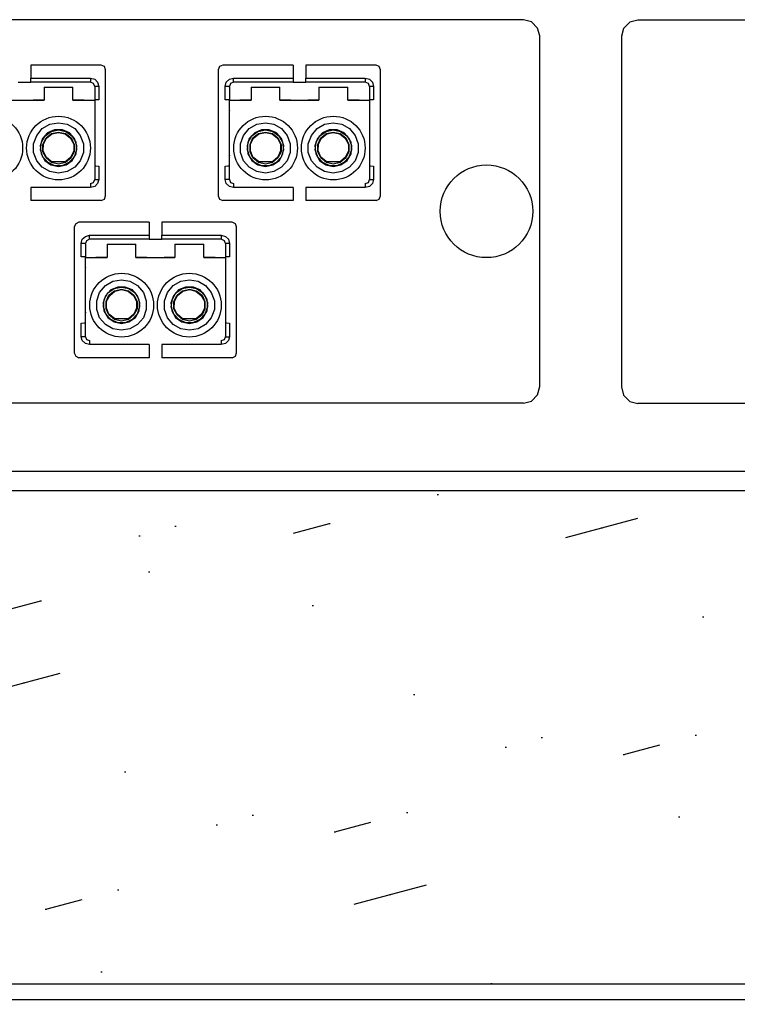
# Model space of a CAD drawing. Header units: millimetres. Extents: x 83969 to 163860, y -22594 to 4849.
# Tile 103 of 108: x 163517.44 to 163521.27, y -21349.54 to -21344.28. Entities that reach past the tile are written whole.
import ezdxf

# ---------------------------------------------------------------- set-up
doc = ezdxf.new("R2010")
doc.units = ezdxf.units.MM
doc.layers.get('0').update_dxf_attribs({"color": 251, "lineweight": 0})
doc.layers.add('! PT Opisy Legenda 2', color=7, linetype='Continuous')

# ---------------------------------------------------------------- blocks, each defined once
blk = doc.blocks.new('Panel QuickNet na 4 sloty_1U')
at = {"color": 0}
for p, q in [((24.06206222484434, 3.833134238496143), (14.26704303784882, 3.833134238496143)), ((24.12969889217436, 3.814687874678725), (24.06206222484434, 3.833134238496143)), ((24.18196358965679, 3.762423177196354), (24.12969889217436, 3.814687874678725)), ((24.20040995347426, 3.694786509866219), (24.18196358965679, 3.762423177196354)), ((24.96471055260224, 3.811837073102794), (24.91244585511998, 3.759572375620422)), ((25.03234721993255, 3.830283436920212), (24.96471055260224, 3.811837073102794)), ((34.82736640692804, 3.830283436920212), (25.03234721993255, 3.830283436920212)), ((24.20040995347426, 0.71877314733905), (24.20040995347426, 3.694786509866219)), ((24.91244585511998, 3.759572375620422), (24.89399949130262, 3.691935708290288)), ((24.89399949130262, 3.691935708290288), (24.89399949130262, 0.715922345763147)), ((24.18196358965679, 0.6480620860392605), (24.20040995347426, 0.71877314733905)), ((24.89399949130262, 0.715922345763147), (24.91244585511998, 0.6452112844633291)), ((24.06206222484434, 0.5773510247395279), (24.12969889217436, 0.595797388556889)), ((24.12969889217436, 0.595797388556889), (24.18196358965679, 0.6480620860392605)), ((24.91244585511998, 0.6452112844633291), (24.96471055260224, 0.5929465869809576)), ((24.96471055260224, 0.5929465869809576), (25.03234721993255, 0.5745002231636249)), ((24.06206222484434, 0.5773510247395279), (14.26704303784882, 0.5773510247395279)), ((34.82736640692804, 0.5745002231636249), (25.03234721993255, 0.5745002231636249)), ((2.222499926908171, 1.631873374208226e-07), (46.67249992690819, 1.631873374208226e-07))]:
    blk.add_line(p, q, dxfattribs=at)
blk = doc.blocks.new('FAP - 6xLC_poziom')
at = {"color": 0}
for p, q in [((9.933366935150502, 3.255783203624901), (0.1383477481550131, 3.255783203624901)), ((10.00100360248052, 3.237336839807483), (9.933366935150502, 3.255783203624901)), ((10.05326829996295, 3.185072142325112), (10.00100360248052, 3.237336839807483)), ((10.07171466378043, 3.117435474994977), (10.05326829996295, 3.185072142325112)), ((10.07171466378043, 0.1414221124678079), (10.07171466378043, 3.117435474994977)), ((6.347749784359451, 2.870162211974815), (5.751317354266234, 2.870162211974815)), ((5.751317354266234, 2.870162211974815), (5.751317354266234, 2.75948402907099)), ((6.375419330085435, 2.85786463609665), (6.347749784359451, 2.870162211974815)), ((6.384642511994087, 2.830195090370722), (6.375419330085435, 2.85786463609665)), ((7.353236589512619, 2.85786463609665), (7.340939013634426, 2.830195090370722)), ((7.380906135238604, 2.870162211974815), (7.353236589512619, 2.85786463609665)), ((7.977338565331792, 2.870162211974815), (7.380906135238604, 2.870162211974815)), ((7.977338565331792, 2.870162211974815), (7.977338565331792, 2.75948402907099)), ((8.681374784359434, 2.870162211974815), (8.084942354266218, 2.870162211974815)), ((8.084942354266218, 2.870162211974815), (8.084942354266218, 2.75948402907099)), ((8.709044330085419, 2.85786463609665), (8.681374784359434, 2.870162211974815)), ((8.718267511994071, 2.830195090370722), (8.709044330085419, 2.85786463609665)), ((5.751317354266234, 2.75948402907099), (6.255517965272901, 2.75948402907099)), ((5.751317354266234, 2.734888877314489), (5.751317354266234, 2.75948402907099)), ((6.255517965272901, 2.75948402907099), (6.255517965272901, 2.734888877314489)), ((6.255517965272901, 2.75948402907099), (6.292410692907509, 2.750260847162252)), ((6.384642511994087, 1.76030598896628), (6.384642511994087, 2.830195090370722)), ((7.436245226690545, 2.750260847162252), (7.470063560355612, 2.75948402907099)), ((7.470063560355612, 2.75948402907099), (7.977338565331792, 2.75948402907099)), ((7.470063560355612, 2.734888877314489), (7.470063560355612, 2.75948402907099)), ((7.977338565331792, 2.75948402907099), (7.977338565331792, 2.734888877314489)), ((8.084942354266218, 2.75948402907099), (8.589142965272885, 2.75948402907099)), ((8.084942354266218, 2.734888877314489), (8.084942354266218, 2.75948402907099)), ((8.589142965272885, 2.75948402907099), (8.589142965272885, 2.734888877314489)), ((8.589142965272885, 2.75948402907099), (8.626035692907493, 2.750260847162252)), ((8.718267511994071, 1.76030598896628), (8.718267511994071, 2.830195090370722)), ((5.643713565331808, 2.725665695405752), (5.751317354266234, 2.725665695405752)), ((5.751317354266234, 2.725665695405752), (5.751317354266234, 2.734888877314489)), ((6.255517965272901, 2.725665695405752), (5.751317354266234, 2.725665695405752)), ((5.861995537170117, 2.682624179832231), (5.861995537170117, 2.571945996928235)), ((5.861995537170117, 2.682624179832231), (6.107947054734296, 2.682624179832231)), ((6.107947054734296, 2.571945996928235), (6.107947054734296, 2.682624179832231)), ((6.255517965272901, 2.734888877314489), (6.255517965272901, 2.725665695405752)), ((6.283187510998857, 2.713368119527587), (6.255517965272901, 2.725665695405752)), ((6.292410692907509, 2.6887729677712), (6.283187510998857, 2.713368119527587)), ((6.292410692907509, 2.750260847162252), (6.317005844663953, 2.725665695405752)), ((6.292410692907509, 2.6887729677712), (6.292410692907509, 2.682624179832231)), ((6.30163387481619, 2.6887729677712), (6.292410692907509, 2.6887729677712)), ((6.292410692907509, 2.682624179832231), (6.292410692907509, 2.571945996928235)), ((6.326229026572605, 2.6887729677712), (6.30163387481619, 2.6887729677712)), ((6.317005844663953, 2.725665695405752), (6.326229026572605, 2.6887729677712)), ((6.326229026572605, 2.6887729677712), (6.326229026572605, 2.575020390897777)), ((7.399352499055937, 2.6887729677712), (7.40857568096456, 2.725665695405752)), ((7.399352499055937, 2.575020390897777), (7.399352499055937, 2.6887729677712)), ((7.423947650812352, 2.6887729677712), (7.399352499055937, 2.6887729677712)), ((7.40857568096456, 2.725665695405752), (7.436245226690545, 2.750260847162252)), ((7.436245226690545, 2.6887729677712), (7.423947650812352, 2.6887729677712)), ((7.445468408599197, 2.713368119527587), (7.436245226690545, 2.6887729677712)), ((7.436245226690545, 2.682624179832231), (7.436245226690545, 2.6887729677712)), ((7.436245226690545, 2.682624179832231), (7.436245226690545, 2.571945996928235)), ((7.470063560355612, 2.725665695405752), (7.445468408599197, 2.713368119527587)), ((7.470063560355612, 2.725665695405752), (7.470063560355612, 2.734888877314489)), ((7.977338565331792, 2.725665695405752), (7.470063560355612, 2.725665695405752)), ((7.620708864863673, 2.682624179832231), (7.620708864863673, 2.571945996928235)), ((7.620708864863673, 2.682624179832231), (7.863585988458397, 2.682624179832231)), ((7.863585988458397, 2.571945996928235), (7.863585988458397, 2.682624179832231)), ((7.977338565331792, 2.734888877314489), (7.977338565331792, 2.725665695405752)), ((7.977338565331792, 2.725665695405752), (8.084942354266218, 2.725665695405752)), ((8.084942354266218, 2.725665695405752), (8.084942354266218, 2.734888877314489)), ((8.589142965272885, 2.725665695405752), (8.084942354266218, 2.725665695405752)), ((8.1956205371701, 2.682624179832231), (8.1956205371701, 2.571945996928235)), ((8.1956205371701, 2.682624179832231), (8.44157205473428, 2.682624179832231)), ((8.44157205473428, 2.571945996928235), (8.44157205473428, 2.682624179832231)), ((8.589142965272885, 2.734888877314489), (8.589142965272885, 2.725665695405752)), ((8.616812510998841, 2.713368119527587), (8.589142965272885, 2.725665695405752)), ((8.626035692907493, 2.6887729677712), (8.616812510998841, 2.713368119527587)), ((8.626035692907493, 2.750260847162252), (8.650630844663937, 2.725665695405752)), ((8.626035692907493, 2.6887729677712), (8.626035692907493, 2.682624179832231)), ((8.635258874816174, 2.6887729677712), (8.626035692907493, 2.6887729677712)), ((8.626035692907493, 2.682624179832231), (8.626035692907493, 2.571945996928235)), ((8.659854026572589, 2.6887729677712), (8.635258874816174, 2.6887729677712)), ((8.650630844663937, 2.725665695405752), (8.659854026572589, 2.6887729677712)), ((8.659854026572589, 2.6887729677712), (8.659854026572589, 2.575020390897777)), ((5.529960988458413, 2.571945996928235), (5.861995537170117, 2.571945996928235)), ((5.861995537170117, 2.571945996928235), (5.769763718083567, 2.571945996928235)), ((6.203253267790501, 2.571945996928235), (6.107947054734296, 2.571945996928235)), ((6.107947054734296, 2.571945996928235), (6.292410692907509, 2.571945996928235)), ((6.30163387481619, 2.575020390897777), (6.292410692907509, 2.575020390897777)), ((6.292410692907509, 2.571945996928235), (6.292410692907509, 2.498160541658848)), ((6.326229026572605, 2.575020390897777), (6.30163387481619, 2.575020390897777)), ((7.423947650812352, 2.575020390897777), (7.399352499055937, 2.575020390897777)), ((7.436245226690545, 2.575020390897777), (7.423947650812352, 2.575020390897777)), ((7.436245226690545, 2.571945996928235), (7.620708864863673, 2.571945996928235)), ((7.436245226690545, 2.498160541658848), (7.436245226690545, 2.571945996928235)), ((7.620708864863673, 2.571945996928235), (7.525402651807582, 2.571945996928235)), ((7.958892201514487, 2.571945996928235), (7.863585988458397, 2.571945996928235)), ((7.863585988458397, 2.571945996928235), (8.1956205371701, 2.571945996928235)), ((8.1956205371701, 2.571945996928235), (8.10338871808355, 2.571945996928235)), ((8.536878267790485, 2.571945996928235), (8.44157205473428, 2.571945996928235)), ((8.44157205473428, 2.571945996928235), (8.626035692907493, 2.571945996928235)), ((8.635258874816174, 2.575020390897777), (8.626035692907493, 2.575020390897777)), ((8.626035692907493, 2.571945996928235), (8.626035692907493, 2.498160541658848)), ((8.659854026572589, 2.575020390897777), (8.635258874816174, 2.575020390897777)), ((6.292410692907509, 2.498160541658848), (6.292410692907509, 2.44589584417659)), ((6.292410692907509, 2.44589584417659), (6.292410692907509, 2.421300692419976)), ((7.436245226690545, 2.485862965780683), (7.433170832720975, 2.476639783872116)), ((7.436245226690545, 2.44589584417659), (7.436245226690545, 2.498160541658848)), ((7.436245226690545, 2.421300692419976), (7.436245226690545, 2.44589584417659)), ((8.626035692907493, 2.498160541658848), (8.626035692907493, 2.44589584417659)), ((8.626035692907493, 2.44589584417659), (8.626035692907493, 2.421300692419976)), ((5.825102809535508, 2.387482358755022), (5.825102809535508, 2.384407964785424)), ((5.846623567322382, 2.332143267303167), (5.911185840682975, 2.369035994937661)), ((5.911185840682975, 2.369035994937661), (5.984971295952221, 2.381333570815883)), ((5.984971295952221, 2.381333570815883), (6.058756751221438, 2.369035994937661)), ((6.058756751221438, 2.369035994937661), (6.123319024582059, 2.332143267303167)), ((6.292410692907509, 2.421300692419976), (6.292410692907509, 1.910951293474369)), ((7.436245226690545, 1.910951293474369), (7.436245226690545, 2.421300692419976)), ((7.60533689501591, 2.332143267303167), (7.669899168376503, 2.369035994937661)), ((7.669899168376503, 2.369035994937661), (7.743684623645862, 2.381333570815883)), ((7.743684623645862, 2.381333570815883), (7.814395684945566, 2.369035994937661)), ((7.814395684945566, 2.369035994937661), (7.87895795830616, 2.332143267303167)), ((7.900478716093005, 2.384407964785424), (7.900478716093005, 2.387482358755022)), ((8.158727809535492, 2.387482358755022), (8.158727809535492, 2.384407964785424)), ((8.180248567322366, 2.332143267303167), (8.244810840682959, 2.369035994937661)), ((8.244810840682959, 2.369035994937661), (8.318596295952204, 2.381333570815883)), ((8.318596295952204, 2.381333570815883), (8.392381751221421, 2.369035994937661)), ((8.392381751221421, 2.369035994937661), (8.456944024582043, 2.332143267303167)), ((8.626035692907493, 2.421300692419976), (8.626035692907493, 1.910951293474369)), ((5.772838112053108, 2.203018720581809), (5.800507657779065, 2.273729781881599)), ((5.800507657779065, 2.273729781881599), (5.846623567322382, 2.332143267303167)), ((5.840474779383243, 2.215316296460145), (5.871218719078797, 2.270655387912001)), ((5.892739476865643, 2.295250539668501), (5.849697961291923, 2.246060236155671)), ((5.871218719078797, 2.270655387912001), (5.923483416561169, 2.307548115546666)), ((5.880441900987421, 2.252209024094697), (5.92655781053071, 2.289101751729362)), ((5.883516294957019, 2.249134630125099), (5.929632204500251, 2.286027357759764)), ((5.951152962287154, 2.319845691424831), (5.892739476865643, 2.295250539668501)), ((5.923483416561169, 2.307548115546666), (5.984971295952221, 2.319845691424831)), ((5.92655781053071, 2.289101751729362), (5.984971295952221, 2.301399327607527)), ((5.929632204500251, 2.286027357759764), (5.984971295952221, 2.298324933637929)), ((6.018789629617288, 2.319845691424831), (5.951152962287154, 2.319845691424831)), ((5.984971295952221, 2.319845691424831), (6.046459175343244, 2.307548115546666)), ((5.984971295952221, 2.301399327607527), (6.043384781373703, 2.289101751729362)), ((5.984971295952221, 2.298324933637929), (6.040310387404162, 2.286027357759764)), ((6.077203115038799, 2.295250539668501), (6.018789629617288, 2.319845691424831)), ((6.040310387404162, 2.286027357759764), (6.086426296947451, 2.249134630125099)), ((6.043384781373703, 2.289101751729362), (6.092575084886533, 2.252209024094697)), ((6.046459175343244, 2.307548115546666), (6.098723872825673, 2.270655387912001)), ((6.120244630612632, 2.246060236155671), (6.077203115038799, 2.295250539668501)), ((6.098723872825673, 2.270655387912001), (6.132542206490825, 2.215316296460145)), ((6.123319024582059, 2.332143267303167), (6.169434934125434, 2.273729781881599)), ((6.169434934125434, 2.273729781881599), (6.197104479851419, 2.203018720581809)), ((7.531551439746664, 2.203018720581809), (7.556146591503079, 2.273729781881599)), ((7.556146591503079, 2.273729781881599), (7.60533689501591, 2.332143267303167)), ((7.596113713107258, 2.215316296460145), (7.626857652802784, 2.270655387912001)), ((7.651452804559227, 2.295250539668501), (7.60533689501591, 2.246060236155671)), ((7.626857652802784, 2.270655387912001), (7.679122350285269, 2.307548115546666)), ((7.636080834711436, 2.252209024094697), (7.68219674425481, 2.289101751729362)), ((7.642229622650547, 2.249134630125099), (7.68527113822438, 2.286027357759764)), ((7.709866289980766, 2.319845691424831), (7.651452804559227, 2.295250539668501)), ((7.679122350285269, 2.307548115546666), (7.743684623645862, 2.319845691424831)), ((7.68219674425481, 2.289101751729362), (7.743684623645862, 2.301399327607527)), ((7.68527113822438, 2.286027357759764), (7.743684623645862, 2.298324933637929)), ((7.774428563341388, 2.319845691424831), (7.709866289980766, 2.319845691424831)), ((7.743684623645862, 2.319845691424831), (7.805172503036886, 2.307548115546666)), ((7.743684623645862, 2.301399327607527), (7.802098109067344, 2.289101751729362)), ((7.743684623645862, 2.298324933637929), (7.799023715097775, 2.286027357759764)), ((7.835916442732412, 2.295250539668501), (7.774428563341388, 2.319845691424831)), ((7.799023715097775, 2.286027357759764), (7.845139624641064, 2.249134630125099)), ((7.802098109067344, 2.289101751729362), (7.848214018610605, 2.252209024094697)), ((7.805172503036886, 2.307548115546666), (7.857437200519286, 2.270655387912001)), ((7.87895795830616, 2.246060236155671), (7.835916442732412, 2.295250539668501)), ((7.857437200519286, 2.270655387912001), (7.888181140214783, 2.215316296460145)), ((7.87895795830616, 2.332143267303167), (7.92814826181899, 2.273729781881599)), ((7.92814826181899, 2.273729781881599), (7.952743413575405, 2.203018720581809)), ((8.106463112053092, 2.203018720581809), (8.134132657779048, 2.273729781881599)), ((8.134132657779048, 2.273729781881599), (8.180248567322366, 2.332143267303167)), ((8.174099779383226, 2.215316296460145), (8.20484371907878, 2.270655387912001)), ((8.226364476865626, 2.295250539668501), (8.183322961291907, 2.246060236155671)), ((8.20484371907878, 2.270655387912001), (8.257108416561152, 2.307548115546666)), ((8.214066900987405, 2.252209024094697), (8.260182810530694, 2.289101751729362)), ((8.217141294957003, 2.249134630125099), (8.263257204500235, 2.286027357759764)), ((8.284777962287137, 2.319845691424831), (8.226364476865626, 2.295250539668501)), ((8.257108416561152, 2.307548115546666), (8.318596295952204, 2.319845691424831)), ((8.260182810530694, 2.289101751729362), (8.318596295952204, 2.301399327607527)), ((8.263257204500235, 2.286027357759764), (8.318596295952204, 2.298324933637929)), ((8.352414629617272, 2.319845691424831), (8.284777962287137, 2.319845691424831)), ((8.318596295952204, 2.319845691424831), (8.380084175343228, 2.307548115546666)), ((8.318596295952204, 2.301399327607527), (8.377009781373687, 2.289101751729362)), ((8.318596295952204, 2.298324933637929), (8.373935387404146, 2.286027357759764)), ((8.410828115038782, 2.295250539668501), (8.352414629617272, 2.319845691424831)), ((8.373935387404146, 2.286027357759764), (8.420051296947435, 2.249134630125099)), ((8.377009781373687, 2.289101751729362), (8.426200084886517, 2.252209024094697)), ((8.380084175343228, 2.307548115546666), (8.432348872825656, 2.270655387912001)), ((8.453869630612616, 2.246060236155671), (8.410828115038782, 2.295250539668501)), ((8.432348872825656, 2.270655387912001), (8.466167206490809, 2.215316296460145)), ((8.456944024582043, 2.332143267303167), (8.503059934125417, 2.273729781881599)), ((8.503059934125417, 2.273729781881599), (8.530729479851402, 2.203018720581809)), ((5.772838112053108, 2.129233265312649), (5.772838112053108, 2.203018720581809)), ((5.849697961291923, 2.246060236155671), (5.828177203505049, 2.184572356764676)), ((5.828177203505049, 2.184572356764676), (5.837400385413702, 2.116935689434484)), ((5.831251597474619, 2.150754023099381), (5.840474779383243, 2.215316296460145)), ((5.852772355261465, 2.196869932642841), (5.880441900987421, 2.252209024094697)), ((5.852772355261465, 2.135382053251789), (5.852772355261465, 2.196869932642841)), ((5.855846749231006, 2.141530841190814), (5.858921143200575, 2.199944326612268)), ((5.858921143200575, 2.199944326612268), (5.883516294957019, 2.249134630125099)), ((6.086426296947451, 2.249134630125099), (6.114095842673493, 2.199944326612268)), ((6.092575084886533, 2.252209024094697), (6.117170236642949, 2.196869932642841)), ((6.114095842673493, 2.199944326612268), (6.114095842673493, 2.141530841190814)), ((6.117170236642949, 2.196869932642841), (6.117170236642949, 2.135382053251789)), ((6.141765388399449, 2.184572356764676), (6.120244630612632, 2.246060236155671)), ((6.132542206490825, 2.215316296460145), (6.138690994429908, 2.150754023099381)), ((6.135616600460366, 2.116935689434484), (6.141765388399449, 2.184572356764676)), ((6.197104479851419, 2.203018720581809), (6.197104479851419, 2.129233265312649)), ((7.531551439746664, 2.129233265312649), (7.531551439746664, 2.203018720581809)), ((7.60533689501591, 2.246060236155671), (7.586890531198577, 2.184572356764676)), ((7.586890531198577, 2.184572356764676), (7.593039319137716, 2.116935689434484)), ((7.589964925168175, 2.150754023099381), (7.596113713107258, 2.215316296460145)), ((7.611485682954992, 2.196869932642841), (7.636080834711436, 2.252209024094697)), ((7.611485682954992, 2.135382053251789), (7.611485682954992, 2.196869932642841)), ((7.61456007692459, 2.199944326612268), (7.642229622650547, 2.249134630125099)), ((7.61456007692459, 2.141530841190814), (7.61456007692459, 2.199944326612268)), ((7.845139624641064, 2.249134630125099), (7.869734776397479, 2.199944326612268)), ((7.848214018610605, 2.252209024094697), (7.875883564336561, 2.196869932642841)), ((7.869734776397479, 2.199944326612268), (7.869734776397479, 2.141530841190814)), ((7.875883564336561, 2.196869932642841), (7.875883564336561, 2.135382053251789)), ((7.897404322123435, 2.184572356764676), (7.87895795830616, 2.246060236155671)), ((7.888181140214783, 2.215316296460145), (7.894329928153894, 2.150754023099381)), ((7.891255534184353, 2.116935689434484), (7.897404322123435, 2.184572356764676)), ((7.952743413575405, 2.203018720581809), (7.952743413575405, 2.129233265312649)), ((8.106463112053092, 2.129233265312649), (8.106463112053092, 2.203018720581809)), ((8.183322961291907, 2.246060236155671), (8.161802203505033, 2.184572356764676)), ((8.161802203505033, 2.184572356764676), (8.171025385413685, 2.116935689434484)), ((8.164876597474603, 2.150754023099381), (8.174099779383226, 2.215316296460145)), ((8.186397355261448, 2.196869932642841), (8.214066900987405, 2.252209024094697)), ((8.186397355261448, 2.135382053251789), (8.186397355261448, 2.196869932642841)), ((8.18947174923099, 2.141530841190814), (8.192546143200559, 2.199944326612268)), ((8.192546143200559, 2.199944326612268), (8.217141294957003, 2.249134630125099)), ((8.420051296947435, 2.249134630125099), (8.447720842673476, 2.199944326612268)), ((8.426200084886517, 2.252209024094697), (8.450795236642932, 2.196869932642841)), ((8.447720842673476, 2.199944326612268), (8.447720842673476, 2.141530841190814)), ((8.450795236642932, 2.196869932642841), (8.450795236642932, 2.135382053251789)), ((8.475390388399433, 2.184572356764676), (8.453869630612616, 2.246060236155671)), ((8.466167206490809, 2.215316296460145), (8.472315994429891, 2.150754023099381)), ((8.46924160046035, 2.116935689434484), (8.475390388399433, 2.184572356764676)), ((8.530729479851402, 2.203018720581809), (8.530729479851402, 2.129233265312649)), ((5.800507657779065, 2.05852220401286), (5.772838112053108, 2.129233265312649)), ((5.852772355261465, 2.089266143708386), (5.831251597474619, 2.150754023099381)), ((5.837400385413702, 2.116935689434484), (5.868144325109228, 2.061596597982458)), ((5.880441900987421, 2.083117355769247), (5.852772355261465, 2.135382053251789)), ((5.880441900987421, 2.089266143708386), (5.855846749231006, 2.141530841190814)), ((6.114095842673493, 2.141530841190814), (6.089500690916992, 2.089266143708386)), ((6.117170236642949, 2.135382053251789), (6.092575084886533, 2.083117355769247)), ((6.101798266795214, 2.061596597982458), (6.135616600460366, 2.116935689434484)), ((6.138690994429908, 2.150754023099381), (6.117170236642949, 2.089266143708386)), ((6.197104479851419, 2.129233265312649), (6.169434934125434, 2.05852220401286)), ((7.433170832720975, 2.113861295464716), (7.436245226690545, 2.101563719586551)), ((7.556146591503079, 2.05852220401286), (7.531551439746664, 2.129233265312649)), ((7.608411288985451, 2.089266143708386), (7.589964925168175, 2.150754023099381)), ((7.593039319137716, 2.116935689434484), (7.626857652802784, 2.061596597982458)), ((7.636080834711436, 2.083117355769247), (7.611485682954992, 2.135382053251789)), ((7.636080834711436, 2.089266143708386), (7.61456007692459, 2.141530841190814)), ((7.869734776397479, 2.141530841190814), (7.848214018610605, 2.089266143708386)), ((7.875883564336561, 2.135382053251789), (7.848214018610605, 2.083117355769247)), ((7.860511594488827, 2.061596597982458), (7.891255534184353, 2.116935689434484)), ((7.894329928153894, 2.150754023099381), (7.875883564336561, 2.089266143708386)), ((7.952743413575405, 2.129233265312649), (7.92814826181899, 2.05852220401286)), ((8.134132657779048, 2.05852220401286), (8.106463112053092, 2.129233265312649)), ((8.186397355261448, 2.089266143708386), (8.164876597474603, 2.150754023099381)), ((8.171025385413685, 2.116935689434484), (8.201769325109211, 2.061596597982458)), ((8.214066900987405, 2.083117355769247), (8.186397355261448, 2.135382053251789)), ((8.214066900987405, 2.089266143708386), (8.18947174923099, 2.141530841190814)), ((8.447720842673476, 2.141530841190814), (8.423125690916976, 2.089266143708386)), ((8.450795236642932, 2.135382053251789), (8.426200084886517, 2.083117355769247)), ((8.435423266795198, 2.061596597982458), (8.46924160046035, 2.116935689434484)), ((8.472315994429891, 2.150754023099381), (8.450795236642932, 2.089266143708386)), ((8.530729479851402, 2.129233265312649), (8.503059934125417, 2.05852220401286)), ((5.846623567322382, 2.00318311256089), (5.800507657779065, 2.05852220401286)), ((5.895813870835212, 2.043150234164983), (5.852772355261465, 2.089266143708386)), ((5.868144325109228, 2.061596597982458), (5.920409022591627, 2.024703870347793)), ((5.923483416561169, 2.052373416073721), (5.880441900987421, 2.089266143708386)), ((5.92655781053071, 2.043150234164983), (5.880441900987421, 2.083117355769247)), ((5.954227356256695, 2.015480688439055), (5.895813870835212, 2.043150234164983)), ((5.920409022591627, 2.024703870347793), (5.984971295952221, 2.00933190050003)), ((5.923483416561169, 2.052373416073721), (6.046459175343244, 2.052373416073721)), ((5.923483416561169, 2.046224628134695), (5.923483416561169, 2.052373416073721)), ((5.984971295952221, 2.030852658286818), (5.92655781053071, 2.043150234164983)), ((6.015715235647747, 2.015480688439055), (5.954227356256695, 2.015480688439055)), ((6.043384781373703, 2.043150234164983), (5.984971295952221, 2.030852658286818)), ((5.984971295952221, 2.00933190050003), (6.049533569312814, 2.024703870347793)), ((6.074128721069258, 2.043150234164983), (6.015715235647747, 2.015480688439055)), ((6.092575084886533, 2.083117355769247), (6.043384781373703, 2.043150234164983)), ((6.089500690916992, 2.089266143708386), (6.046459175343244, 2.052373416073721)), ((6.049533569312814, 2.024703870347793), (6.101798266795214, 2.061596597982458)), ((6.117170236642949, 2.089266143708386), (6.074128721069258, 2.043150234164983)), ((6.169434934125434, 2.05852220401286), (6.123319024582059, 2.00318311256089)), ((6.292410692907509, 2.015480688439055), (6.30163387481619, 2.015480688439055)), ((6.30163387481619, 2.015480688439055), (6.326229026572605, 2.012406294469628)), ((6.326229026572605, 2.012406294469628), (6.326229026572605, 1.898653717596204)), ((7.399352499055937, 2.012406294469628), (7.423947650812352, 2.015480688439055)), ((7.399352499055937, 1.898653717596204), (7.399352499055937, 2.012406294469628)), ((7.423947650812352, 2.015480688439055), (7.436245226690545, 2.015480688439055)), ((7.60533689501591, 2.00318311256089), (7.556146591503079, 2.05852220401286)), ((7.651452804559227, 2.043150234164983), (7.608411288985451, 2.089266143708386)), ((7.626857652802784, 2.061596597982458), (7.679122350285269, 2.024703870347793)), ((7.68219674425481, 2.052373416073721), (7.636080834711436, 2.089266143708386)), ((7.68219674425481, 2.043150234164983), (7.636080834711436, 2.083117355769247)), ((7.709866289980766, 2.015480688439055), (7.651452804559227, 2.043150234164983)), ((7.679122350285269, 2.046224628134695), (7.68219674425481, 2.052373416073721)), ((7.679122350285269, 2.024703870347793), (7.743684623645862, 2.00933190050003)), ((7.68219674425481, 2.052373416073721), (7.805172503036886, 2.052373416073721)), ((7.743684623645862, 2.030852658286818), (7.68219674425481, 2.043150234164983)), ((7.774428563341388, 2.015480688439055), (7.709866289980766, 2.015480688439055)), ((7.802098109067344, 2.043150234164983), (7.743684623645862, 2.030852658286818)), ((7.743684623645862, 2.00933190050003), (7.805172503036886, 2.024703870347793)), ((7.832842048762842, 2.043150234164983), (7.774428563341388, 2.015480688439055)), ((7.848214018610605, 2.083117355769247), (7.802098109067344, 2.043150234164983)), ((7.848214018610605, 2.089266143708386), (7.805172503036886, 2.052373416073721)), ((7.805172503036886, 2.024703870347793), (7.860511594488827, 2.061596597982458)), ((7.875883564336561, 2.089266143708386), (7.832842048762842, 2.043150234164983)), ((7.92814826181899, 2.05852220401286), (7.87895795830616, 2.00318311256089)), ((8.180248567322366, 2.00318311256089), (8.134132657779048, 2.05852220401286)), ((8.229438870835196, 2.043150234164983), (8.186397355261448, 2.089266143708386)), ((8.201769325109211, 2.061596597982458), (8.254034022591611, 2.024703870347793)), ((8.257108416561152, 2.052373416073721), (8.214066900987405, 2.089266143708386)), ((8.260182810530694, 2.043150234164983), (8.214066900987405, 2.083117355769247)), ((8.287852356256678, 2.015480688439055), (8.229438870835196, 2.043150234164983)), ((8.254034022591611, 2.024703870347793), (8.318596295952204, 2.00933190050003)), ((8.257108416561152, 2.052373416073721), (8.380084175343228, 2.052373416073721)), ((8.257108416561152, 2.046224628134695), (8.257108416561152, 2.052373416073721)), ((8.318596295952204, 2.030852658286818), (8.260182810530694, 2.043150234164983)), ((8.34934023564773, 2.015480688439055), (8.287852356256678, 2.015480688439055)), ((8.377009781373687, 2.043150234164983), (8.318596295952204, 2.030852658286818)), ((8.318596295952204, 2.00933190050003), (8.383158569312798, 2.024703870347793)), ((8.407753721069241, 2.043150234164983), (8.34934023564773, 2.015480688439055)), ((8.426200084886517, 2.083117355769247), (8.377009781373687, 2.043150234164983)), ((8.423125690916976, 2.089266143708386), (8.380084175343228, 2.052373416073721)), ((8.383158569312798, 2.024703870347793), (8.435423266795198, 2.061596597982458)), ((8.450795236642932, 2.089266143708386), (8.407753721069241, 2.043150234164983)), ((8.503059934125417, 2.05852220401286), (8.456944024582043, 2.00318311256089)), ((8.626035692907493, 2.015480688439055), (8.635258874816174, 2.015480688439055)), ((8.635258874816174, 2.015480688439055), (8.659854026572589, 2.012406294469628)), ((8.659854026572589, 2.012406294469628), (8.659854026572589, 1.898653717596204)), ((5.911185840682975, 1.966290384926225), (5.846623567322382, 2.00318311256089)), ((5.984971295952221, 1.95399280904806), (5.911185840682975, 1.966290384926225)), ((6.058756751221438, 1.966290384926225), (5.984971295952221, 1.95399280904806)), ((6.123319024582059, 2.00318311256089), (6.058756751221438, 1.966290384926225)), ((7.669899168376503, 1.966290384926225), (7.60533689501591, 2.00318311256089)), ((7.743684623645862, 1.95399280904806), (7.669899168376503, 1.966290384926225)), ((7.814395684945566, 1.966290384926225), (7.743684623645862, 1.95399280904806)), ((7.87895795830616, 2.00318311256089), (7.814395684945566, 1.966290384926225)), ((8.244810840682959, 1.966290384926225), (8.180248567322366, 2.00318311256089)), ((8.318596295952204, 1.95399280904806), (8.244810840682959, 1.966290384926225)), ((8.392381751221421, 1.966290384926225), (8.318596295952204, 1.95399280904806)), ((8.456944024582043, 2.00318311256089), (8.392381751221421, 1.966290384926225)), ((6.255517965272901, 1.86483538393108), (6.283187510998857, 1.874058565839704)), ((6.255517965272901, 1.86483538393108), (6.255517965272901, 1.855612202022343)), ((6.255517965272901, 1.855612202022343), (6.255517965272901, 1.831017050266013)), ((6.292410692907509, 1.840240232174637), (6.255517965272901, 1.831017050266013)), ((6.283187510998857, 1.874058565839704), (6.292410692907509, 1.898653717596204)), ((6.292410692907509, 1.910951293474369), (6.292410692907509, 1.898653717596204)), ((6.292410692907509, 1.898653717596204), (6.30163387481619, 1.898653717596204)), ((6.317005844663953, 1.86483538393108), (6.292410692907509, 1.840240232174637)), ((6.30163387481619, 1.898653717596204), (6.326229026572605, 1.898653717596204)), ((6.326229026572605, 1.898653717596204), (6.317005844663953, 1.86483538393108)), ((7.423947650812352, 1.898653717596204), (7.399352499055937, 1.898653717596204)), ((7.40857568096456, 1.86483538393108), (7.399352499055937, 1.898653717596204)), ((7.436245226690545, 1.840240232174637), (7.40857568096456, 1.86483538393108)), ((7.436245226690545, 1.898653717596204), (7.423947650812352, 1.898653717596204)), ((7.436245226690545, 1.898653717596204), (7.436245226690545, 1.910951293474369)), ((7.436245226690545, 1.898653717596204), (7.445468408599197, 1.874058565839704)), ((7.470063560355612, 1.831017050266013), (7.436245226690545, 1.840240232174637)), ((7.445468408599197, 1.874058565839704), (7.470063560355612, 1.86483538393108)), ((7.470063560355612, 1.86483538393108), (7.470063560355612, 1.855612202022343)), ((7.470063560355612, 1.855612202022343), (7.470063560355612, 1.831017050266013)), ((8.589142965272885, 1.86483538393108), (8.616812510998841, 1.874058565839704)), ((8.589142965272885, 1.86483538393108), (8.589142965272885, 1.855612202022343)), ((8.589142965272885, 1.855612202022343), (8.589142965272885, 1.831017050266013)), ((8.626035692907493, 1.840240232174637), (8.589142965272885, 1.831017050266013)), ((8.616812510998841, 1.874058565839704), (8.626035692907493, 1.898653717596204)), ((8.626035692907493, 1.910951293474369), (8.626035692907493, 1.898653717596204)), ((8.626035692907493, 1.898653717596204), (8.635258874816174, 1.898653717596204)), ((8.650630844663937, 1.86483538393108), (8.626035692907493, 1.840240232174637)), ((8.635258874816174, 1.898653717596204), (8.659854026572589, 1.898653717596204)), ((8.659854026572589, 1.898653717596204), (8.650630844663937, 1.86483538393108)), ((6.255517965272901, 1.831017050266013), (5.751317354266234, 1.831017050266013)), ((5.751317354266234, 1.831017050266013), (5.751317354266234, 1.720338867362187)), ((6.375419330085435, 1.732636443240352), (6.384642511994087, 1.76030598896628)), ((7.340939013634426, 1.76030598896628), (7.353236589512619, 1.732636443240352)), ((7.977338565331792, 1.831017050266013), (7.470063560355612, 1.831017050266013)), ((7.977338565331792, 1.831017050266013), (7.977338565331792, 1.720338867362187)), ((8.589142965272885, 1.831017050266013), (8.084942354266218, 1.831017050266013)), ((8.084942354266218, 1.831017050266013), (8.084942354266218, 1.720338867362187)), ((8.709044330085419, 1.732636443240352), (8.718267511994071, 1.76030598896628)), ((6.347749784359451, 1.720338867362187), (5.751317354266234, 1.720338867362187)), ((6.347749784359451, 1.720338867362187), (6.375419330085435, 1.732636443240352)), ((7.353236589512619, 1.732636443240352), (7.380906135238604, 1.720338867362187)), ((7.977338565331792, 1.720338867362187), (7.380906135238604, 1.720338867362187)), ((8.681374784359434, 1.720338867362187), (8.084942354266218, 1.720338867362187)), ((8.681374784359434, 1.720338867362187), (8.709044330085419, 1.732636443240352)), ((6.13086154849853, 1.52436465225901), (6.118563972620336, 1.496695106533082)), ((6.158531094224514, 1.536662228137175), (6.13086154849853, 1.52436465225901)), ((6.754963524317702, 1.536662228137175), (6.158531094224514, 1.536662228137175)), ((6.754963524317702, 1.536662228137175), (6.754963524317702, 1.425984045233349)), ((7.458999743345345, 1.536662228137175), (6.862567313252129, 1.536662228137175)), ((6.862567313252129, 1.536662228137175), (6.862567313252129, 1.425984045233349)), ((7.48666928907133, 1.52436465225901), (7.458999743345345, 1.536662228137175)), ((7.495892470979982, 1.496695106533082), (7.48666928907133, 1.52436465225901)), ((6.213870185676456, 1.416760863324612), (6.247688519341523, 1.425984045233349)), ((6.247688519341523, 1.425984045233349), (6.754963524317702, 1.425984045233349)), ((6.247688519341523, 1.401388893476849), (6.247688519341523, 1.425984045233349)), ((6.754963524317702, 1.425984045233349), (6.754963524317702, 1.401388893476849)), ((6.862567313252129, 1.425984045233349), (7.366767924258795, 1.425984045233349)), ((6.862567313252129, 1.401388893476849), (6.862567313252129, 1.425984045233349)), ((7.366767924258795, 1.425984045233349), (7.366767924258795, 1.401388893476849)), ((7.366767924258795, 1.425984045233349), (7.403660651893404, 1.416760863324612)), ((7.495892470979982, 0.4268060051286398), (7.495892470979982, 1.496695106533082)), ((6.176977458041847, 1.35527298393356), (6.186200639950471, 1.392165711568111)), ((6.176977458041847, 1.241520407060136), (6.176977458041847, 1.35527298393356)), ((6.201572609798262, 1.35527298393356), (6.176977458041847, 1.35527298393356)), ((6.186200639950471, 1.392165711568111), (6.213870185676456, 1.416760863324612)), ((6.213870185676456, 1.35527298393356), (6.201572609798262, 1.35527298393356)), ((6.223093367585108, 1.379868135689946), (6.213870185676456, 1.35527298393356)), ((6.213870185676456, 1.349124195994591), (6.213870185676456, 1.35527298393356)), ((6.213870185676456, 1.349124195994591), (6.213870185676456, 1.238446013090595)), ((6.247688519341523, 1.392165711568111), (6.223093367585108, 1.379868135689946)), ((6.247688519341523, 1.392165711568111), (6.247688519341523, 1.401388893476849)), ((6.754963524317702, 1.392165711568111), (6.247688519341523, 1.392165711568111)), ((6.398333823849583, 1.349124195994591), (6.398333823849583, 1.238446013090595)), ((6.398333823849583, 1.349124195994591), (6.641210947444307, 1.349124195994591)), ((6.641210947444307, 1.238446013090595), (6.641210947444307, 1.349124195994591)), ((6.754963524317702, 1.401388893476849), (6.754963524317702, 1.392165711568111)), ((6.754963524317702, 1.392165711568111), (6.862567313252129, 1.392165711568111)), ((6.862567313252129, 1.392165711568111), (6.862567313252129, 1.401388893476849)), ((7.366767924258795, 1.392165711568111), (6.862567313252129, 1.392165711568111)), ((6.973245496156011, 1.349124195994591), (6.973245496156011, 1.238446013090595)), ((6.973245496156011, 1.349124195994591), (7.219197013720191, 1.349124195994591)), ((7.219197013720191, 1.238446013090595), (7.219197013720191, 1.349124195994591)), ((7.366767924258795, 1.401388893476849), (7.366767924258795, 1.392165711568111)), ((7.394437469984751, 1.379868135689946), (7.366767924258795, 1.392165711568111)), ((7.403660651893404, 1.35527298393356), (7.394437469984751, 1.379868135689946)), ((7.403660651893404, 1.416760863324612), (7.428255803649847, 1.392165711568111)), ((7.403660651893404, 1.35527298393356), (7.403660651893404, 1.349124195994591)), ((7.412883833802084, 1.35527298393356), (7.403660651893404, 1.35527298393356)), ((7.403660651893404, 1.349124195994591), (7.403660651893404, 1.238446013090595)), ((7.437478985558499, 1.35527298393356), (7.412883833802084, 1.35527298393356)), ((7.428255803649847, 1.392165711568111), (7.437478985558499, 1.35527298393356)), ((7.437478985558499, 1.35527298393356), (7.437478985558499, 1.241520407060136)), ((6.201572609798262, 1.241520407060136), (6.176977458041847, 1.241520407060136)), ((6.213870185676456, 1.241520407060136), (6.201572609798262, 1.241520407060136)), ((6.213870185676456, 1.238446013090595), (6.398333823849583, 1.238446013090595)), ((6.213870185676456, 1.164660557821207), (6.213870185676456, 1.238446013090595)), ((6.398333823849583, 1.238446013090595), (6.303027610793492, 1.238446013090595)), ((6.736517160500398, 1.238446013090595), (6.641210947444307, 1.238446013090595)), ((6.641210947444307, 1.238446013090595), (6.973245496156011, 1.238446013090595)), ((6.973245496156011, 1.238446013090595), (6.881013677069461, 1.238446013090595)), ((7.314503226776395, 1.238446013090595), (7.219197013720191, 1.238446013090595)), ((7.219197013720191, 1.238446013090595), (7.403660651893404, 1.238446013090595)), ((7.412883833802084, 1.241520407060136), (7.403660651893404, 1.241520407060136)), ((7.403660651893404, 1.238446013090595), (7.403660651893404, 1.164660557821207)), ((7.437478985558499, 1.241520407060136), (7.412883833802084, 1.241520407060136)), ((6.213870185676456, 1.152362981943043), (6.210795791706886, 1.143139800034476)), ((6.213870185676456, 1.11239586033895), (6.213870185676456, 1.164660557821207)), ((6.213870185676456, 1.087800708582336), (6.213870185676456, 1.11239586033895)), ((6.213870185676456, 0.5774513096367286), (6.213870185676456, 1.087800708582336)), ((7.403660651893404, 1.164660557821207), (7.403660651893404, 1.11239586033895)), ((7.403660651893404, 1.11239586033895), (7.403660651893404, 1.087800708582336)), ((7.403660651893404, 1.087800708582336), (7.403660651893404, 0.5774513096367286)), ((6.38296185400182, 0.9986432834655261), (6.447524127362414, 1.035536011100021)), ((6.447524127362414, 1.035536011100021), (6.521309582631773, 1.047833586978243)), ((6.521309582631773, 1.047833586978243), (6.592020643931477, 1.035536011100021)), ((6.592020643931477, 1.035536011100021), (6.65658291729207, 0.9986432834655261)), ((6.678103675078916, 1.050907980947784), (6.678103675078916, 1.053982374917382)), ((6.936352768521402, 1.053982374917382), (6.936352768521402, 1.050907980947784)), ((6.957873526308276, 0.9986432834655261), (7.02243579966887, 1.035536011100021)), ((7.02243579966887, 1.035536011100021), (7.096221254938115, 1.047833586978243)), ((7.096221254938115, 1.047833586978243), (7.170006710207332, 1.035536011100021)), ((7.170006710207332, 1.035536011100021), (7.234568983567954, 0.9986432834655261)), ((6.309176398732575, 0.869518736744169), (6.33377155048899, 0.9402297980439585)), ((6.33377155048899, 0.9402297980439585), (6.38296185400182, 0.9986432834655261)), ((6.373738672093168, 0.8818163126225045), (6.404482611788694, 0.9371554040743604)), ((6.429077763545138, 0.9617505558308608), (6.38296185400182, 0.9125602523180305)), ((6.404482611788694, 0.9371554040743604), (6.456747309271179, 0.9740481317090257)), ((6.413705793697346, 0.9187090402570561), (6.459821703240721, 0.9556017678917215)), ((6.419854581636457, 0.915634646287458), (6.46289609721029, 0.9525273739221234)), ((6.487491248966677, 0.9863457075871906), (6.429077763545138, 0.9617505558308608)), ((6.456747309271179, 0.9740481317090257), (6.521309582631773, 0.9863457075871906)), ((6.459821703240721, 0.9556017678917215), (6.521309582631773, 0.9678993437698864)), ((6.46289609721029, 0.9525273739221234), (6.521309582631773, 0.9648249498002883)), ((6.552053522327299, 0.9863457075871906), (6.487491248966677, 0.9863457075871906)), ((6.521309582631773, 0.9863457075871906), (6.582797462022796, 0.9740481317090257)), ((6.521309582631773, 0.9678993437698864), (6.579723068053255, 0.9556017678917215)), ((6.521309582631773, 0.9648249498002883), (6.576648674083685, 0.9525273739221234)), ((6.613541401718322, 0.9617505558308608), (6.552053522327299, 0.9863457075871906)), ((6.576648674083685, 0.9525273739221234), (6.622764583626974, 0.915634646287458)), ((6.579723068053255, 0.9556017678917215), (6.625838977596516, 0.9187090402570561)), ((6.582797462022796, 0.9740481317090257), (6.635062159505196, 0.9371554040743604)), ((6.65658291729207, 0.9125602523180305), (6.613541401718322, 0.9617505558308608)), ((6.635062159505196, 0.9371554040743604), (6.665806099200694, 0.8818163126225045)), ((6.65658291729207, 0.9986432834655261), (6.7057732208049, 0.9402297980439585)), ((6.7057732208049, 0.9402297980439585), (6.730368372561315, 0.869518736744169)), ((6.884088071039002, 0.869518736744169), (6.911757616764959, 0.9402297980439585)), ((6.911757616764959, 0.9402297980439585), (6.957873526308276, 0.9986432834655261)), ((6.951724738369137, 0.8818163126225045), (6.982468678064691, 0.9371554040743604)), ((7.003989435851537, 0.9617505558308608), (6.960947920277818, 0.9125602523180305)), ((6.982468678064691, 0.9371554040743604), (7.034733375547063, 0.9740481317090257)), ((6.991691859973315, 0.9187090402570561), (7.037807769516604, 0.9556017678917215)), ((6.994766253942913, 0.915634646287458), (7.040882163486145, 0.9525273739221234)), ((7.062402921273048, 0.9863457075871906), (7.003989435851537, 0.9617505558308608)), ((7.034733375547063, 0.9740481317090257), (7.096221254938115, 0.9863457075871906)), ((7.037807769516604, 0.9556017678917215), (7.096221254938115, 0.9678993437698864)), ((7.040882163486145, 0.9525273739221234), (7.096221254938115, 0.9648249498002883)), ((7.130039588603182, 0.9863457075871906), (7.062402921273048, 0.9863457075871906)), ((7.096221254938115, 0.9863457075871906), (7.157709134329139, 0.9740481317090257)), ((7.096221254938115, 0.9678993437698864), (7.154634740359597, 0.9556017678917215)), ((7.096221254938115, 0.9648249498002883), (7.151560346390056, 0.9525273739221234)), ((7.188453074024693, 0.9617505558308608), (7.130039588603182, 0.9863457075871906)), ((7.151560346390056, 0.9525273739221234), (7.197676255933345, 0.915634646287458)), ((7.154634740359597, 0.9556017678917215), (7.203825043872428, 0.9187090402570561)), ((7.157709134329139, 0.9740481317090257), (7.209973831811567, 0.9371554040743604)), ((7.231494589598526, 0.9125602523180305), (7.188453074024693, 0.9617505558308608)), ((7.209973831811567, 0.9371554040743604), (7.243792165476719, 0.8818163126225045)), ((7.234568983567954, 0.9986432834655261), (7.280684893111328, 0.9402297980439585)), ((7.280684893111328, 0.9402297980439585), (7.308354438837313, 0.869518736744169)), ((6.309176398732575, 0.7957332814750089), (6.309176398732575, 0.869518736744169)), ((6.38296185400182, 0.9125602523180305), (6.364515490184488, 0.8510723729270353)), ((6.364515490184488, 0.8510723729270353), (6.370664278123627, 0.783435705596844)), ((6.367589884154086, 0.8172540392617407), (6.373738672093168, 0.8818163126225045)), ((6.389110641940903, 0.8633699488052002), (6.413705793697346, 0.9187090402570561)), ((6.389110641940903, 0.8018820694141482), (6.389110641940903, 0.8633699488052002)), ((6.392185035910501, 0.8664443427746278), (6.419854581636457, 0.915634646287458)), ((6.392185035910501, 0.8080308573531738), (6.392185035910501, 0.8664443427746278)), ((6.622764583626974, 0.915634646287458), (6.64735973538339, 0.8664443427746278)), ((6.625838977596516, 0.9187090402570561), (6.653508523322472, 0.8633699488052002)), ((6.64735973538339, 0.8664443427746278), (6.64735973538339, 0.8080308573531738)), ((6.653508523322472, 0.8633699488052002), (6.653508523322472, 0.8018820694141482)), ((6.675029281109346, 0.8510723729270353), (6.65658291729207, 0.9125602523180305)), ((6.665806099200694, 0.8818163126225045), (6.671954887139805, 0.8172540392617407)), ((6.668880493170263, 0.783435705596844), (6.675029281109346, 0.8510723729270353)), ((6.730368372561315, 0.869518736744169), (6.730368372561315, 0.7957332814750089)), ((6.884088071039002, 0.7957332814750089), (6.884088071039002, 0.869518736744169)), ((6.960947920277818, 0.9125602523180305), (6.939427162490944, 0.8510723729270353)), ((6.939427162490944, 0.8510723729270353), (6.948650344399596, 0.783435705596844)), ((6.942501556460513, 0.8172540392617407), (6.951724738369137, 0.8818163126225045)), ((6.964022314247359, 0.8633699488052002), (6.991691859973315, 0.9187090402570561)), ((6.964022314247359, 0.8018820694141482), (6.964022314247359, 0.8633699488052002)), ((6.9670967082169, 0.8080308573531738), (6.97017110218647, 0.8664443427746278)), ((6.97017110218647, 0.8664443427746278), (6.994766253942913, 0.915634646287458)), ((7.197676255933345, 0.915634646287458), (7.225345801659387, 0.8664443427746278)), ((7.203825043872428, 0.9187090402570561), (7.228420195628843, 0.8633699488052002)), ((7.225345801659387, 0.8664443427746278), (7.225345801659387, 0.8080308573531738)), ((7.228420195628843, 0.8633699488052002), (7.228420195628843, 0.8018820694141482)), ((7.253015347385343, 0.8510723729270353), (7.231494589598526, 0.9125602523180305)), ((7.243792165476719, 0.8818163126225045), (7.249940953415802, 0.8172540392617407)), ((7.246866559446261, 0.783435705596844), (7.253015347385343, 0.8510723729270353)), ((7.308354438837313, 0.869518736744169), (7.308354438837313, 0.7957332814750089)), ((6.210795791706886, 0.7803613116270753), (6.213870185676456, 0.7680637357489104)), ((6.33377155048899, 0.7250222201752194), (6.309176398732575, 0.7957332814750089)), ((6.386036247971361, 0.7557661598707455), (6.367589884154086, 0.8172540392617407)), ((6.370664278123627, 0.783435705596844), (6.404482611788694, 0.7280966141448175)), ((6.429077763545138, 0.7096502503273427), (6.386036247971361, 0.7557661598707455)), ((6.413705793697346, 0.7496173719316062), (6.389110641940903, 0.8018820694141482)), ((6.413705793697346, 0.7557661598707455), (6.392185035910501, 0.8080308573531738)), ((6.459821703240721, 0.7188734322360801), (6.413705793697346, 0.7557661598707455)), ((6.625838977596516, 0.7557661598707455), (6.582797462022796, 0.7188734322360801)), ((6.653508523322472, 0.7557661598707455), (6.610467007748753, 0.7096502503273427)), ((6.64735973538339, 0.8080308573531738), (6.625838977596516, 0.7557661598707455)), ((6.653508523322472, 0.8018820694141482), (6.625838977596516, 0.7496173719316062)), ((6.638136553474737, 0.7280966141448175), (6.668880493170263, 0.783435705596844)), ((6.671954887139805, 0.8172540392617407), (6.653508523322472, 0.7557661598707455)), ((6.730368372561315, 0.7957332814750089), (6.7057732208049, 0.7250222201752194)), ((6.911757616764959, 0.7250222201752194), (6.884088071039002, 0.7957332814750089)), ((6.964022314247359, 0.7557661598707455), (6.942501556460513, 0.8172540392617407)), ((6.948650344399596, 0.783435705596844), (6.979394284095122, 0.7280966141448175)), ((6.991691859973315, 0.7496173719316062), (6.964022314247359, 0.8018820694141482)), ((7.007063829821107, 0.7096502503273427), (6.964022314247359, 0.7557661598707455)), ((6.991691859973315, 0.7557661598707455), (6.9670967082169, 0.8080308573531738)), ((7.034733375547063, 0.7188734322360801), (6.991691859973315, 0.7557661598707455)), ((7.200750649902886, 0.7557661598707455), (7.157709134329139, 0.7188734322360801)), ((7.228420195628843, 0.7557661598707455), (7.185378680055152, 0.7096502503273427)), ((7.225345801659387, 0.8080308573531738), (7.200750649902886, 0.7557661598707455)), ((7.228420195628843, 0.8018820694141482), (7.203825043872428, 0.7496173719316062)), ((7.213048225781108, 0.7280966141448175), (7.246866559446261, 0.783435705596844)), ((7.249940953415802, 0.8172540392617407), (7.228420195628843, 0.7557661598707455)), ((7.308354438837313, 0.7957332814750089), (7.280684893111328, 0.7250222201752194)), ((6.176977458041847, 0.6789063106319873), (6.201572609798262, 0.6819807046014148)), ((6.176977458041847, 0.5651537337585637), (6.176977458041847, 0.6789063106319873)), ((6.201572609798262, 0.6819807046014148), (6.213870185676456, 0.6819807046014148)), ((6.38296185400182, 0.6696831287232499), (6.33377155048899, 0.7250222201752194)), ((6.447524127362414, 0.6327904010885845), (6.38296185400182, 0.6696831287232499)), ((6.404482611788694, 0.7280966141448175), (6.456747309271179, 0.6912038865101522)), ((6.459821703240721, 0.7096502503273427), (6.413705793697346, 0.7496173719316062)), ((6.487491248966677, 0.6819807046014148), (6.429077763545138, 0.7096502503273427)), ((6.456747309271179, 0.7127246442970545), (6.459821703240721, 0.7188734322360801)), ((6.456747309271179, 0.6912038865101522), (6.521309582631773, 0.6758319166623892)), ((6.459821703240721, 0.7188734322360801), (6.582797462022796, 0.7188734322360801)), ((6.521309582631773, 0.6973526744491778), (6.459821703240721, 0.7096502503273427)), ((6.552053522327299, 0.6819807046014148), (6.487491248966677, 0.6819807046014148)), ((6.579723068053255, 0.7096502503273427), (6.521309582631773, 0.6973526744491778)), ((6.521309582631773, 0.6758319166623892), (6.582797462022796, 0.6912038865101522)), ((6.610467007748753, 0.7096502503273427), (6.552053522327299, 0.6819807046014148)), ((6.625838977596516, 0.7496173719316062), (6.579723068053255, 0.7096502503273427)), ((6.582797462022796, 0.6912038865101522), (6.638136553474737, 0.7280966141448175)), ((6.65658291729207, 0.6696831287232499), (6.592020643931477, 0.6327904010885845)), ((6.7057732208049, 0.7250222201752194), (6.65658291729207, 0.6696831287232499)), ((6.957873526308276, 0.6696831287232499), (6.911757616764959, 0.7250222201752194)), ((7.02243579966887, 0.6327904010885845), (6.957873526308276, 0.6696831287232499)), ((6.979394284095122, 0.7280966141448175), (7.031658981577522, 0.6912038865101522)), ((7.037807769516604, 0.7096502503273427), (6.991691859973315, 0.7496173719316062)), ((7.065477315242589, 0.6819807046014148), (7.007063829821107, 0.7096502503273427)), ((7.031658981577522, 0.6912038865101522), (7.096221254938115, 0.6758319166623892)), ((7.034733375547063, 0.7188734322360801), (7.157709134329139, 0.7188734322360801)), ((7.034733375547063, 0.7127246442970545), (7.034733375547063, 0.7188734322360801)), ((7.096221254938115, 0.6973526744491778), (7.037807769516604, 0.7096502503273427)), ((7.126965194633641, 0.6819807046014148), (7.065477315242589, 0.6819807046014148)), ((7.154634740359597, 0.7096502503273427), (7.096221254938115, 0.6973526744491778)), ((7.096221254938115, 0.6758319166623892), (7.160783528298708, 0.6912038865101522)), ((7.185378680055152, 0.7096502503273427), (7.126965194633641, 0.6819807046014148)), ((7.203825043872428, 0.7496173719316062), (7.154634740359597, 0.7096502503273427)), ((7.160783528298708, 0.6912038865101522), (7.213048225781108, 0.7280966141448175)), ((7.234568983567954, 0.6696831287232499), (7.170006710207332, 0.6327904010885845)), ((7.280684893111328, 0.7250222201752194), (7.234568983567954, 0.6696831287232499)), ((7.403660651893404, 0.6819807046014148), (7.412883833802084, 0.6819807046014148)), ((7.412883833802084, 0.6819807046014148), (7.437478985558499, 0.6789063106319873)), ((7.437478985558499, 0.6789063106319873), (7.437478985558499, 0.5651537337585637)), ((6.521309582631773, 0.6204928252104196), (6.447524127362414, 0.6327904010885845)), ((6.592020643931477, 0.6327904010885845), (6.521309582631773, 0.6204928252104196)), ((7.096221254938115, 0.6204928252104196), (7.02243579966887, 0.6327904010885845)), ((7.170006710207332, 0.6327904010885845), (7.096221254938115, 0.6204928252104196)), ((6.201572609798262, 0.5651537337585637), (6.176977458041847, 0.5651537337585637)), ((6.186200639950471, 0.5313354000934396), (6.176977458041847, 0.5651537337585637)), ((6.213870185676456, 0.506740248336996), (6.186200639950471, 0.5313354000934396)), ((6.213870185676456, 0.5651537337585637), (6.201572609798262, 0.5651537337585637)), ((6.213870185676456, 0.5651537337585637), (6.213870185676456, 0.5774513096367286)), ((6.213870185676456, 0.5651537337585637), (6.223093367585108, 0.5405585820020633)), ((6.247688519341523, 0.4975170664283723), (6.213870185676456, 0.506740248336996)), ((6.223093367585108, 0.5405585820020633), (6.247688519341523, 0.5313354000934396)), ((6.247688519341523, 0.5313354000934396), (6.247688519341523, 0.5221122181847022)), ((6.247688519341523, 0.5221122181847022), (6.247688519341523, 0.4975170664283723)), ((7.366767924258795, 0.5313354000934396), (7.394437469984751, 0.5405585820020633)), ((7.366767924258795, 0.5313354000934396), (7.366767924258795, 0.5221122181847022)), ((7.366767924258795, 0.5221122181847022), (7.366767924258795, 0.4975170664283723)), ((7.403660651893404, 0.506740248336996), (7.366767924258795, 0.4975170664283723)), ((7.394437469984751, 0.5405585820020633), (7.403660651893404, 0.5651537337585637)), ((7.403660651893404, 0.5774513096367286), (7.403660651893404, 0.5651537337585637)), ((7.403660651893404, 0.5651537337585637), (7.412883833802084, 0.5651537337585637)), ((7.428255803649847, 0.5313354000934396), (7.403660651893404, 0.506740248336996)), ((7.412883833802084, 0.5651537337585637), (7.437478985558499, 0.5651537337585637)), ((7.437478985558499, 0.5651537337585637), (7.428255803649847, 0.5313354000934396)), ((6.118563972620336, 0.4268060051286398), (6.13086154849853, 0.3991364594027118)), ((6.754963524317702, 0.4975170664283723), (6.247688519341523, 0.4975170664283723)), ((6.754963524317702, 0.4975170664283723), (6.754963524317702, 0.3868388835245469)), ((7.366767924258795, 0.4975170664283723), (6.862567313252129, 0.4975170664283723)), ((6.862567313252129, 0.4975170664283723), (6.862567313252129, 0.3868388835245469)), ((7.48666928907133, 0.3991364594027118), (7.495892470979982, 0.4268060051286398)), ((6.13086154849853, 0.3991364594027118), (6.158531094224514, 0.3868388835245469)), ((6.754963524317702, 0.3868388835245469), (6.158531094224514, 0.3868388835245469)), ((7.458999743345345, 0.3868388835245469), (6.862567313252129, 0.3868388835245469)), ((7.458999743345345, 0.3868388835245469), (7.48666928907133, 0.3991364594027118)), ((10.05326829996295, 0.07071105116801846), (10.07171466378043, 0.1414221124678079)), ((9.933366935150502, -1.013171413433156e-08), (10.00100360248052, 0.01844635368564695)), ((10.00100360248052, 0.01844635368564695), (10.05326829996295, 0.07071105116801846)), ((9.933366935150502, -1.013171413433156e-08), (0.1383477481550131, -1.013171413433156e-08))]:
    blk.add_line(p, q, dxfattribs=at)
for points in [[(7.340939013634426, 2.830195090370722), (7.340939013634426, 1.76030598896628)], [(6.118563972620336, 1.496695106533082), (6.118563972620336, 0.4268060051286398)]]:
    blk.add_lwpolyline(points, dxfattribs=at)
for centre, radius in [((5.41005962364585, 2.166125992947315), 0.270546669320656), ((5.984971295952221, 2.166125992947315), 0.270546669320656), ((7.743684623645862, 2.166125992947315), 0.270546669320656), ((8.318596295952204, 2.166125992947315), 0.270546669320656), ((9.61977875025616, 1.629428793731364), 0.3935224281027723), ((6.521309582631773, 0.8326260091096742), 0.270546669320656), ((7.096221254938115, 0.8326260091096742), 0.270546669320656)]:
    blk.add_circle(centre, radius, dxfattribs=at)
blk = doc.blocks.new('Panel zaślepiający 1U')
h = blk.add_hatch()
h.set_pattern_fill('GROUT', color=256, scale=0.25, angle=15, style=0)
h.set_pattern_definition([(15, (-221.187624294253, -203.5279369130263), (-0.3507189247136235, 2.535626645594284), [0.3175, -2.2225]), (15, (-221.1274679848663, -202.5257175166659), (-0.6574003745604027, 2.453451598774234), [0, -2.54]), (15, (-221.8009871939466, -203.6922870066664), (0.2626439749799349, 2.699976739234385), [0, -2.54]), (15, (-222.2940374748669, -201.8521983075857), (1.796051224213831, 3.110851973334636), [0.635, -4.445]), (15, (-220.0430735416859, -202.8925552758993), (-0.6574003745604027, 2.453451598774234), [0, -2.54]), (15, (-220.5742613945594, -203.3635868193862), (-0.04403747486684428, 2.617801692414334), [0, -2.54]), (15, (-220.3497549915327, -202.9747303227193), (-0.6574003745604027, 2.453451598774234), [0, -2.54]), (15, (-221.9873560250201, -201.7700232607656), (-0.6574003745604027, 2.453451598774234), [0, -2.54])])
h.paths.add_polyline_path([(48.89499973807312, 4.445000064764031), (46.67249973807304, 4.445000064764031), (46.67249973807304, 4.133850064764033, -0.9999999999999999), (46.36134973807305, 4.133850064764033), (46.36134973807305, 4.357988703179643), (2.53364973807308, 4.357988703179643), (2.53364973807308, 4.133850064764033, -0.9999999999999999), (2.222499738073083, 4.133850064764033), (2.222499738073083, 4.445000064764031), (-2.619269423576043e-07, 4.445000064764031), (-2.619269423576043e-07, 6.476403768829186e-08), (2.222499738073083, 6.476403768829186e-08), (2.222499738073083, 0.3111500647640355, -0.9999999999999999), (2.53364973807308, 0.3111500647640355), (2.53364973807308, 0.03924461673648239), (46.36134973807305, 0.03924461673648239), (46.36134973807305, 0.3111500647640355, -0.9999999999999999), (46.67249973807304, 0.3111500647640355), (46.67249973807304, 6.476403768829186e-08), (48.89499973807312, 6.476403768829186e-08)])
for p, q in [((46.36134973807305, 4.357988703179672), (2.53364973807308, 4.357988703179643)), ((46.36134973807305, 0.03924461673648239), (2.53364973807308, 0.03924461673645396))]:
    blk.add_line(p, q)
blk = doc.blocks.new('Panel modularny_24_port_1U')
at = {"color": 0}
blk.add_line((48.89499986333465, 4.445000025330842), (-1.366653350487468e-07, 4.445000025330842), dxfattribs=at)

msp = doc.modelspace()

# ---------------------------------------------------------------- block references
at = {"layer": '! PT Opisy Legenda 2'}
for name, p, xscale, yscale, zscale in [('Panel QuickNet na 4 sloty_1U', (163504.9957275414, -21346.69015012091), 0.6288110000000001, 0.6288110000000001, 0.6288110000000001), ('FAP - 6xLC_poziom', (163513.8800065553, -21346.32710543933), 0.6288110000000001, 0.6288110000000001, 0.6288110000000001), ('Panel zaślepiający 1U', (163504.9938324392, -21349.53523817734), 0.6288110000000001, 0.6288110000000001, 0.6288110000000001), ('Panel modularny_24_port_1U', (163505.0054118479, -21352.22329283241), 0.6288112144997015, 0.6288112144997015, 0.6288112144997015)]:
    msp.add_blockref(name, p, dxfattribs=dict(at, xscale=xscale, yscale=yscale, zscale=zscale))

doc.saveas('drawing.dxf')
